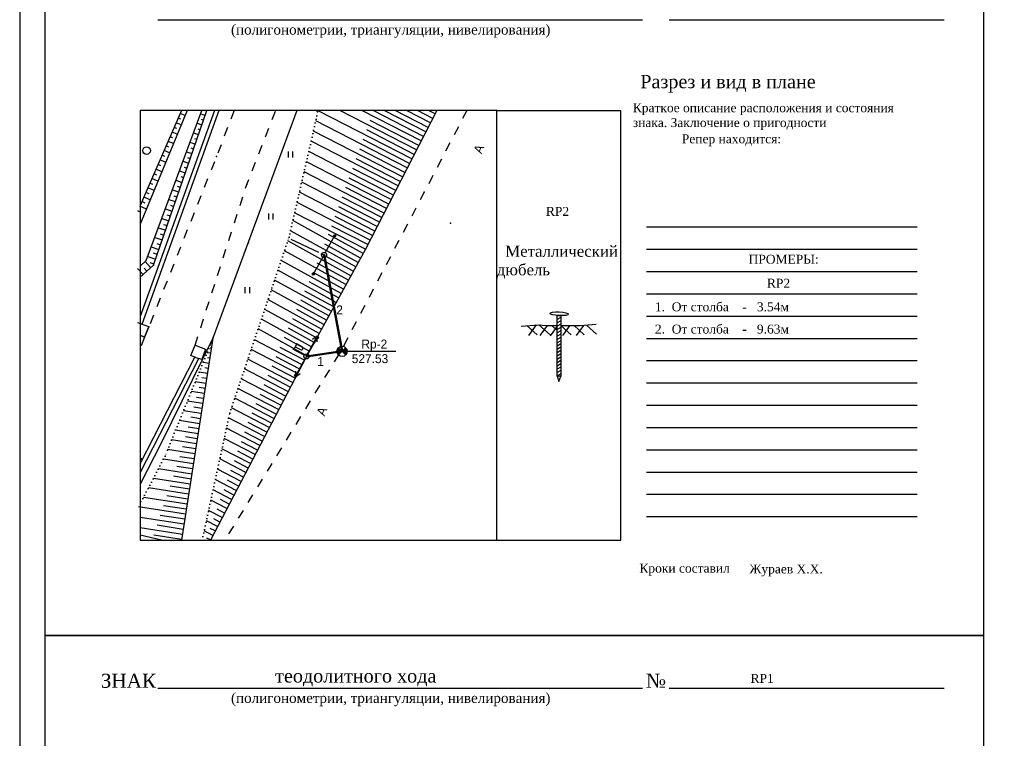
# Model space of a CAD drawing. Header units: millimetres. Extents: x 767170 to 66149698, y -983507 to 2493658.
# Tile 3 of 256: x 1201065 to 1297663, y -868821 to -798294. Entities that reach past the tile are written whole.
import ezdxf

# ---------------------------------------------------------------- set-up
doc = ezdxf.new("R2010")
doc.units = ezdxf.units.MM
for name, pattern in [('Д_ТРОТ_ТРУБА', [3, 1.5, -1.5]), ('ДОРОГИ_ГРУНТ', [7, 5, -2]), ('ДОРОГИ_СТРОЯЩ', [9, 8, -1]), ('Контура низ откосов  Штриховая 0.1-0.5 - - - - - - -', [0.6, 0.1, -0.5])]:
    doc.linetypes.add(name, pattern=pattern)
for name, color, linetype in [('(002) Рамка', 7, 'Continuous'), ('(022) Возд. Линии', 7, 'Continuous'), ('(038) Деревья', 7, 'Continuous'), ('Кроки', 250, 'Continuous')]:
    doc.layers.add(name, color=color, linetype=linetype)
doc.styles.add('BM-431', font='txt')
doc.styles.add('D-431', font='txt')
doc.styles.add('S', font='txtwr', dxfattribs={"oblique": 15})
doc.styles.get("Standard").update_dxf_attribs({"font": 'isocpeui.ttf'})
doc.linetypes.add('GAZ_VOZDUSH', pattern='A,1,-2,["~",Standard,S=3,R=0,X=-1.5,Y=-1.5],-1,10', length=14)
doc.linetypes.add('ОГРАДА_БЕТ', pattern='A,4,["|",Standard,S=0.8,R=0,X=0,Y=-0.8],4', length=8)

# ---------------------------------------------------------------- blocks, each defined once
blk = doc.blocks.new('s3-flat-2-flat-1')
at = {"layer": '(022) Возд. Линии'}
h = blk.add_hatch(dxfattribs=at)
h.set_pattern_fill('ACET-2D-ACET-2D-ANSI31', color=256, scale=0.01, angle=60.80946, style=0)
h.set_pattern_definition([(105.809457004, (-32029.980378, -79657.437533), (-0.030548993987, -0.008649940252), [])])
edge = h.paths.add_edge_path()
edge.add_arc((0.927, 1.659), 0.1, 0, 360)
blk.add_lwpolyline([(0, 0), (0.975, 1.746)], dxfattribs=at)
blk.add_circle((0.927, 1.659), 0.1, dxfattribs=at)
blk = doc.blocks.new('s4-flat-2-flat-1')
at = {"layer": '(022) Возд. Линии'}
h = blk.add_hatch(dxfattribs=at)
h.set_pattern_fill('ACET-2D-ACET-2D-ANSI31', color=256, scale=0.01, angle=240.80946, style=0)
h.set_pattern_definition([(285.809457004, (-32029.737178, -79657.002208), (0.030548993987, 0.008649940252), [])])
edge = h.paths.add_edge_path()
edge.add_arc((-0.927, -1.659), 0.1, 0, 360)
blk.add_lwpolyline([(0, 0), (-0.975, -1.746)], dxfattribs=at)
blk.add_circle((-0.927, -1.659), 0.1, dxfattribs=at)
blk = doc.blocks.new('prov-s-flat-1-flat-1')
at = {"layer": '(022) Возд. Линии'}
for name, p in [('s3-flat-2-flat-1', (0.121, 0.217)), ('s4-flat-2-flat-1', (-0.122, -0.219))]:
    blk.add_blockref(name, p, dxfattribs=at)
blk = doc.blocks.new('STOLB-flat-1-flat-1')
at = {"layer": '(022) Возд. Линии'}
blk.add_circle((0, 0), 0.25, dxfattribs=at)
blk = doc.blocks.new('s3-flat-1-flat-1')
at = {"layer": '(022) Возд. Линии'}
h = blk.add_hatch(dxfattribs=at)
h.set_pattern_fill('ACET-2D-ACET-2D-ANSI31', color=256, scale=0.01, angle=59.13217, style=0)
h.set_pattern_definition([(104.13217388, (-32028.25167, -79647.467895), (-0.030789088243, -0.007752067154), [])])
edge = h.paths.add_edge_path()
edge.add_arc((0.975, 1.631), 0.1, 0, 360)
blk.add_lwpolyline([(0, 0), (1.026, 1.717)], dxfattribs=at)
blk.add_circle((0.975, 1.631), 0.1, dxfattribs=at)
blk = doc.blocks.new('s4-flat-1-flat-1')
at = {"layer": '(022) Возд. Линии'}
h = blk.add_hatch(dxfattribs=at)
h.set_pattern_fill('ACET-2D-ACET-2D-ANSI31', color=256, scale=0.01, angle=240.80946, style=0)
h.set_pattern_definition([(285.809457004, (-32028.002178, -79647.036208), (0.030548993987, 0.008649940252), [])])
edge = h.paths.add_edge_path()
edge.add_arc((-0.927, -1.659), 0.1, 0, 360)
blk.add_lwpolyline([(0, 0), (-0.975, -1.746)], dxfattribs=at)
blk.add_circle((-0.927, -1.659), 0.1, dxfattribs=at)
blk = doc.blocks.new('*U373')
at = {"layer": '(022) Возд. Линии'}
for name, p in [('s3-flat-1-flat-1', (32028.252, 79647.468)), ('s4-flat-1-flat-1', (32028.002, 79647.036))]:
    blk.add_blockref(name, p, dxfattribs=at)
blk = doc.blocks.new('f-flat-1-flat-1')
at = {"layer": '(022) Возд. Линии'}
for points in [[(-1.238, 0.653), (-0.889, 1.316)], [(-0.221, 0.117), (-1.327, 0.7)]]:
    blk.add_lwpolyline(points, dxfattribs=at)
blk.add_lwpolyline([(-0.348, 0.734), (-0.348, 0.734, 0.414214), (-0.416, 0.954), (-0.935, 1.228), (-1.087, 0.94), (-0.567, 0.666, 0.414214)], format="xyb", close=True, dxfattribs=at)
blk.add_circle((0, 0), 0.25, dxfattribs=at)
blk = doc.blocks.new('S1-flat-1-flat-1')
at = {"layer": '(022) Возд. Линии'}
for p, q in [((0, 0), (-0.933, -1.769)), ((-0.933, -1.769), (-0.921, -1.21)), ((-0.933, -1.769), (-0.478, -1.443))]:
    blk.add_line(p, q, dxfattribs=at)
blk = doc.blocks.new('S2-flat-1-flat-1')
at = {"layer": '(022) Возд. Линии'}
for p, q in [((0, 0), (0.933, 1.769)), ((0.933, 1.769), (0.478, 1.443)), ((0.933, 1.769), (0.921, 1.21))]:
    blk.add_line(p, q, dxfattribs=at)
blk = doc.blocks.new('I00110-flat-1-flat-1')
h = blk.add_hatch(color=7)
edge = h.paths.add_edge_path()
edge.add_arc((0, 0), 0.5, 135, 225)
edge.add_line((-0.354, -0.354), (0, 0))
edge.add_line((0, 0), (-0.354, 0.354))
edge = h.paths.add_edge_path()
edge.add_arc((0, 0), 0.5, 315, 405)
edge.add_line((0.354, 0.354), (0, 0))
edge.add_line((0, 0), (0.354, -0.354))
at = {"color": 7}
for points in [[(0, 0), (-0.354, 0.354, 0.414214), (-0.354, -0.354)], [(0, 0), (0.354, -0.354, 0.414214), (0.354, 0.354)]]:
    blk.add_lwpolyline(points, format="xyb", close=True, dxfattribs=at)
blk.add_lwpolyline([(0.008, 0), (0.008, 0)], dxfattribs=at)
at = {"layer": 'Кроки'}
blk.add_circle((0, 0), 0.5, dxfattribs=at)
at = {"color": 4, "linetype": 'Continuous', "style": 'S', "oblique": 15}
blk.add_attdef('G', (0.692, 0.111), '', height=1, dxfattribs=at)
at = {"color": 4, "style": 'S', "oblique": 15}
blk.add_attdef('Z', (0.738, -1.15), '', height=1, dxfattribs=at)
blk = doc.blocks.new('I04010-flat-13')
at = {"layer": 'Кроки'}
for p, q in [((-0.206, 0.004), (-0.206, 0.604)), ((0.194, 0.604), (0.194, 0.004))]:
    blk.add_line(p, q, dxfattribs=at)
blk = doc.blocks.new('I04010-flat-14')
at = {"layer": 'Кроки'}
for p, q in [((-0.206, 0.004), (-0.206, 0.604)), ((0.194, 0.604), (0.194, 0.004))]:
    blk.add_line(p, q, dxfattribs=at)
blk = doc.blocks.new('I04010-flat-15')
at = {"layer": 'Кроки'}
for p, q in [((-0.206, 0.004), (-0.206, 0.604)), ((0.194, 0.604), (0.194, 0.004))]:
    blk.add_line(p, q, dxfattribs=at)
blk = doc.blocks.new('d-flat-57')
at = {"layer": '(038) Деревья'}
blk.add_ellipse((0, 0), major_axis=(0.265, 0.265), ratio=1, start_param=5.497787, end_param=11.780972, dxfattribs=at)
blk = doc.blocks.new('A$C27c3a978')
at = {"layer": '(002) Рамка', "color": 0, "ltscale": 600}
blk.add_lwpolyline([(-311715, -223050), (238285, -223050), (238285, 226950), (-311715, 226950)], close=True, dxfattribs=at)
at = {"layer": 'Кроки', "ltscale": 600}
for p, q in [((-295496, -102157), (-295959, -101956)), ((-293962, -101977), (-293519, -102130)), ((-273234, -106413), (-282440, -101677)), ((-272779, -105528), (-280309, -101654)), ((-272323, -104643), (-278133, -101654)), ((-272096, -104200), (-276981, -101687)), ((-271868, -103758), (-275958, -101654)), ((-271640, -103315), (-274870, -101654)), ((-271413, -102873), (-273782, -101654)), ((-271185, -102430), (-272694, -101654)), ((-270957, -101987), (-271606, -101654)), ((-296310, -103428), (-296554, -103322)), ((-295875, -103076), (-296356, -102866)), ((-295922, -102514), (-296157, -102411)), ((-294307, -102910), (-293845, -103071)), ((-293908, -102522), (-293682, -102600)), ((-273689, -107298), (-282670, -102678)), ((-272551, -105085), (-277323, -102630)), ((-296697, -104343), (-296951, -104232)), ((-296254, -103994), (-296752, -103777)), ((-294653, -103844), (-294170, -104011)), ((-294244, -103459), (-294007, -103541)), ((-274144, -108183), (-282900, -103679)), ((-273006, -105970), (-277666, -103573)), ((-297085, -105257), (-297348, -105143)), ((-296634, -104912), (-297149, -104687)), ((-294999, -104778), (-294495, -104952)), ((-294579, -104396), (-294333, -104482)), ((-274600, -109068), (-283130, -104680)), ((-273462, -106855), (-278008, -104517)), ((-297473, -106171), (-297744, -106053)), ((-297013, -105830), (-297546, -105598)), ((-295344, -105712), (-294821, -105893)), ((-294915, -105334), (-294658, -105423)), ((-275055, -109953), (-283360, -105681)), ((-273917, -107740), (-278351, -105460)), ((-297861, -107086), (-298141, -106964)), ((-297392, -106749), (-297943, -106509)), ((-295690, -106646), (-295146, -106834)), ((-295586, -107208), (-295309, -107304)), ((-295250, -106271), (-294983, -106363)), ((-275510, -110838), (-283589, -106682)), ((-274372, -108626), (-278693, -106403)), ((-298249, -108000), (-298538, -107875)), ((-297771, -107667), (-298339, -107419)), ((-296036, -107579), (-295471, -107775)), ((-295921, -108146), (-295634, -108245)), ((-275966, -111723), (-283819, -107683)), ((-274827, -109511), (-279036, -107346)), ((-298637, -108915), (-298934, -108785)), ((-298150, -108585), (-298736, -108330)), ((-296382, -108513), (-295797, -108715)), ((-296257, -109083), (-295960, -109186)), ((-276421, -112608), (-284049, -108684)), ((-275283, -110396), (-279379, -108289)), ((-299025, -109829), (-299331, -109696)), ((-298529, -109503), (-299133, -109240)), ((-296727, -109447), (-296122, -109656)), ((-296593, -110020), (-296285, -110127)), ((-276876, -113493), (-284279, -109685)), ((-275738, -111281), (-279721, -109232)), ((-299287, -111340), (-299926, -111062)), ((-299413, -110744), (-299728, -110606)), ((-298908, -110422), (-299529, -110151)), ((-297073, -110381), (-296448, -110597)), ((-296928, -110957), (-296610, -111067)), ((-277331, -114379), (-284509, -110686)), ((-276193, -112166), (-280064, -110175)), ((-299801, -111658), (-300124, -111517)), ((-297419, -111314), (-296773, -111538)), ((-297264, -111895), (-296936, -112008)), ((-277787, -115264), (-284739, -111688)), ((-276648, -113051), (-280406, -111118)), ((-297765, -112248), (-297098, -112479)), ((-297599, -112832), (-297261, -112949)), ((-278265, -116136), (-284918, -112468)), ((-277559, -114821), (-281091, -113004)), ((-277104, -113936), (-280749, -112061)), ((-298110, -113182), (-297424, -113419)), ((-297935, -113769), (-297587, -113890)), ((-278746, -117008), (-285150, -113477)), ((-278025, -115700), (-281414, -113832)), ((-298456, -114116), (-297749, -114360)), ((-298270, -114707), (-297912, -114831)), ((-279227, -117879), (-285416, -114467)), ((-278506, -116572), (-281770, -114772)), ((-298802, -115049), (-298075, -115301)), ((-298606, -115644), (-298237, -115771)), ((-279707, -118751), (-285739, -115425)), ((-278986, -117444), (-282126, -115713)), ((-299417, -116491), (-298878, -117082)), ((-299147, -115983), (-298400, -116242)), ((-298961, -116575), (-298563, -116712)), ((-280188, -119623), (-286063, -116384)), ((-279467, -118315), (-282522, -116631)), ((-300153, -117162), (-299614, -117753)), ((-299516, -117122), (-299246, -117417)), ((-280668, -120494), (-286386, -117342)), ((-279947, -119187), (-282924, -117546)), ((-281149, -121366), (-286709, -118300)), ((-280428, -120058), (-283326, -118461)), ((-281629, -122237), (-287033, -119258)), ((-280908, -120930), (-283728, -119375)), ((-282110, -123109), (-287356, -120217)), ((-281389, -121802), (-284130, -120290)), ((-282590, -123981), (-287679, -121175)), ((-281870, -122673), (-284532, -121205)), ((-283071, -124852), (-288003, -122133)), ((-282350, -123545), (-284934, -122120)), ((-283551, -125724), (-288326, -123092)), ((-282831, -124416), (-285336, -123035)), ((-292830, -124499), (-292947, -124480)), ((-284014, -126605), (-288688, -124164)), ((-283311, -125288), (-285738, -123950)), ((-292984, -125486), (-293333, -125432)), ((-292907, -124992), (-293023, -124974)), ((-284475, -127487), (-289010, -125119)), ((-283783, -126164), (-286155, -124926)), ((-279590, -125293), (-274807, -125293)), ((-293138, -126474), (-293720, -126383)), ((-293061, -125980), (-293294, -125944)), ((-284935, -128370), (-289332, -126074)), ((-284244, -127046), (-286547, -125844)), ((-293292, -127461), (-294107, -127334)), ((-293215, -126967), (-293564, -126913)), ((-285396, -129252), (-289654, -127028)), ((-284705, -127929), (-286938, -126762)), ((-293446, -128449), (-294494, -128285)), ((-293369, -127955), (-293835, -127882)), ((-285857, -130134), (-289976, -127983)), ((-285166, -128811), (-287329, -127681)), ((-293600, -129436), (-294881, -129236)), ((-293523, -128942), (-294105, -128852)), ((-286317, -131016), (-290298, -128938)), ((-285626, -129693), (-287721, -128599)), ((-293754, -130424), (-295267, -130188)), ((-293677, -129930), (-294375, -129821)), ((-286778, -131899), (-290621, -129892)), ((-286087, -130575), (-288112, -129518)), ((-293908, -131411), (-295654, -131139)), ((-293831, -130917), (-294646, -130790)), ((-287239, -132781), (-290943, -130847)), ((-287009, -132340), (-288895, -131355)), ((-286548, -131458), (-288504, -130436)), ((-294061, -132398), (-296041, -132090)), ((-293985, -131905), (-294916, -131760)), ((-287700, -133663), (-291216, -131827)), ((-287469, -133222), (-289286, -132273)), ((-294215, -133386), (-296428, -133041)), ((-294138, -132892), (-295186, -132729)), ((-288160, -134545), (-291434, -132836)), ((-287930, -134104), (-289628, -133218)), ((-294369, -134373), (-296815, -133992)), ((-294292, -133880), (-295457, -133698)), ((-288621, -135428), (-291653, -133845)), ((-288391, -134987), (-289967, -134163)), ((-294523, -135361), (-297201, -134943)), ((-294446, -134867), (-295727, -134668)), ((-289082, -136310), (-291871, -134854)), ((-288851, -135869), (-290307, -135109)), ((-294677, -136348), (-297623, -135889)), ((-294600, -135855), (-295998, -135637)), ((-289543, -137192), (-292089, -135862)), ((-289312, -136751), (-290646, -136055)), ((-294831, -137336), (-298112, -136825)), ((-294754, -136842), (-296311, -136600)), ((-290003, -138074), (-292307, -136871)), ((-289773, -137633), (-290985, -137000)), ((-294985, -138323), (-298601, -137760)), ((-294908, -137830), (-296632, -137561)), ((-290464, -138957), (-292525, -137880)), ((-290234, -138516), (-291325, -137946)), ((-295139, -139311), (-299090, -138695)), ((-295062, -138817), (-296954, -138522)), ((-290925, -139839), (-292744, -138889)), ((-290694, -139398), (-291664, -138891)), ((-295293, -140298), (-299579, -139630)), ((-295216, -139805), (-297275, -139484)), ((-291385, -140721), (-292962, -139898)), ((-291155, -140280), (-292004, -139837)), ((-295447, -141286), (-300068, -140566)), ((-295370, -140792), (-297597, -140445)), ((-291846, -141603), (-293180, -140907)), ((-291616, -141162), (-292343, -140782)), ((-295601, -142273), (-299892, -141604)), ((-295524, -141780), (-297918, -141406)), ((-292307, -142486), (-293398, -141916)), ((-292076, -142045), (-292683, -141728)), ((-295755, -143261), (-299892, -142616)), ((-295678, -142767), (-298239, -142368)), ((-292768, -143368), (-293616, -142925)), ((-292537, -142927), (-293022, -142674)), ((-297792, -143824), (-299892, -143351)), ((-295832, -143755), (-298561, -143329)), ((-292998, -143809), (-293362, -143619))]:
    blk.add_line(p, q, dxfattribs=at)
at = {"layer": 'Кроки', "lineweight": -2, "ltscale": 600}
for points in [[(-309263, -87597), (-309263, -153195), (-217114, -153195), (-217114, -87597)], [(-309263, -153195), (-309263, -218793), (-217114, -218793), (-217114, -153195)]]:
    blk.add_lwpolyline(points, close=True, dxfattribs=at)
at = {"layer": 'Кроки', "lineweight": -2, "ltscale": 600, "elevation": 70}
for points in [[(-298176, -92755), (-250606, -92755)], [(-247995, -92771), (-221022, -92771)], [(-298176, -158353), (-250606, -158353)], [(-247995, -158369), (-221022, -158369)]]:
    blk.add_lwpolyline(points, dxfattribs=at)
at = {"layer": 'Кроки', "ltscale": 600, "flags": 128}
for points in [[(-292596, -101654), (-299892, -121880)], [(-299892, -123705), (-299463, -123900), (-299045, -122898), (-300120, -122510)], [(-299892, -137212), (-294148, -125997)]]:
    blk.add_lwpolyline(points, dxfattribs=at)
at = {"layer": 'Кроки', "ltscale": 600}
for points in [[(-299892, -118007), (-298604, -116832), (-293355, -101654)], [(-295828, -101654), (-299892, -110984)], [(-270786, -101654), (-277817, -115323), (-283591, -125796), (-293006, -143824)], [(-299045, -122898), (-299463, -123900), (-299892, -123705)], [(-292753, -124005), (-295843, -143824)], [(-294517, -125862), (-294148, -125997)]]:
    blk.add_lwpolyline(points, dxfattribs=at)
at = {"layer": 'Кроки', "color": 3, "ltscale": 600}
for points in [[(-299892, -116924), (-299294, -116378), (-293842, -101654)], [(-295288, -101654), (-299892, -112805)]]:
    blk.add_lwpolyline(points, dxfattribs=at)
at = {"layer": 'Кроки', "linetype": 'Continuous', "ltscale": 600}
for points in [[(-264907, -101654), (-299892, -101654), (-299892, -143824), (-264907, -143824), (-264907, -101654)], [(-258620, -121974), (-258984, -122185)], [(-258620, -122299), (-258984, -122510)], [(-258620, -122625), (-258984, -122835)], [(-258620, -122774), (-256730, -122774), (-255153, -122645)], [(-262502, -122819), (-260783, -122691), (-260049, -122774), (-258984, -122774)], [(-261938, -122777), (-260939, -123673)], [(-261046, -122711), (-261794, -123735)], [(-260783, -122691), (-259676, -123670)], [(-259971, -122774), (-260673, -123735)], [(-258984, -122835), (-259674, -123780)], [(-259517, -122774), (-258984, -123251)], [(-258620, -122950), (-258984, -123161)], [(-258620, -123275), (-258984, -123486)], [(-258620, -123600), (-258984, -123811)], [(-258620, -122774), (-257621, -123670)], [(-257785, -122790), (-258475, -123735)], [(-257320, -122774), (-256321, -123670)], [(-256392, -122746), (-257114, -123735)], [(-256115, -122724), (-255116, -123619)], [(-258620, -123925), (-258984, -124136)], [(-258620, -124250), (-258984, -124461)], [(-258620, -124575), (-258984, -124786)], [(-258620, -124900), (-258984, -125111)], [(-258620, -125225), (-258984, -125436)], [(-258620, -125550), (-258984, -125761)], [(-258620, -125876), (-258984, -126086)], [(-258620, -126201), (-258984, -126412)], [(-258620, -126526), (-258984, -126737)], [(-258620, -126851), (-258984, -127062)], [(-258620, -127176), (-258984, -127387)], [(-258620, -127501), (-258984, -127712)], [(-258984, -127739), (-258807, -128270), (-258620, -127739)]]:
    blk.add_lwpolyline(points, dxfattribs=at)
at = {"layer": 'Кроки', "linetype": 'GAZ_VOZDUSH', "ltscale": 600, "flags": 128}
blk.add_lwpolyline([(-284541, -101654), (-292753, -124005), (-297850, -134312), (-299892, -138344)], dxfattribs=at)
at = {"layer": 'Кроки', "linetype": 'ОГРАДА_БЕТ', "ltscale": 600, "flags": 128}
for points in [[(-292171, -101654), (-299743, -122646)], [(-299892, -136348), (-294517, -125862), (-294909, -125707), (-294506, -124692), (-293472, -125072), (-293852, -126106), (-294148, -125997)]]:
    blk.add_lwpolyline(points, dxfattribs=at)
at = {"layer": 'Кроки', "linetype": 'Д_ТРОТ_ТРУБА', "ltscale": 600, "flags": 128}
for points in [[(-290674, -101654), (-292406, -106175), (-299045, -122898)], [(-294506, -124692), (-289441, -108928), (-286610, -101654)], [(-267849, -101654), (-272025, -109686), (-280194, -125235), (-291591, -143824)], [(-299463, -123900), (-299892, -125032)], [(-299625, -135827), (-299728, -135852), (-299892, -135937)]]:
    blk.add_lwpolyline(points, dxfattribs=at)
at = {"layer": 'Кроки', "linetype": 'Контура низ откосов  Штриховая 0.1-0.5 - - - - - - -', "ltscale": 600}
for points in [[(-293811, -143824), (-291114, -131355), (-285293, -114103), (-282435, -101654)], [(-292753, -124005), (-297458, -135575), (-299892, -140230)]]:
    blk.add_lwpolyline(points, dxfattribs=at)
at = {"layer": 'Кроки', "color": 42, "linetype": 'Continuous', "lineweight": 0, "ltscale": 600}
blk.add_lwpolyline([(-282587, -101654), (-282565, -101744), (-282510, -101814), (-282475, -101828)], dxfattribs=at)
at = {"layer": 'Кроки', "lineweight": -2, "ltscale": 600}
for points in [[(-264907, -143824), (-252724, -143824), (-252724, -101654)], [(-250225, -113089), (-223674, -113089)], [(-250225, -115276), (-223674, -115276)], [(-250225, -117462), (-223674, -117462)], [(-250225, -119649), (-223674, -119649)], [(-250225, -121836), (-223674, -121836)], [(-250225, -124022), (-223674, -124022)], [(-250225, -126209), (-223674, -126209)], [(-250225, -128395), (-223674, -128395)], [(-250225, -130582), (-223674, -130582)], [(-250225, -132769), (-223674, -132769)], [(-250225, -134955), (-223674, -134955)], [(-250225, -137142), (-223674, -137142)], [(-250225, -139328), (-223674, -139328)], [(-250225, -141515), (-223674, -141515)]]:
    blk.add_lwpolyline(points, dxfattribs=at)
at = {"layer": 'Кроки', "color": 7, "ltscale": 600, "flags": 128}
blk.add_lwpolyline([(-264907, -101654), (-252724, -101654)], dxfattribs=at)
at = {"layer": 'Кроки', "linetype": 'ДОРОГИ_ГРУНТ', "ltscale": 600}
blk.add_lwpolyline([(-285129, -114292), (-281856, -115830)], dxfattribs=at)
at = {"layer": 'Кроки', "color": 1, "lineweight": 50, "ltscale": 600, "flags": 128}
for points in [[(-281856, -115830), (-280082, -125293)], [(-283591, -125796), (-280090, -125293)]]:
    blk.add_lwpolyline(points, dxfattribs=at)
at = {"layer": 'Кроки', "linetype": 'Continuous', "ltscale": 600}
blk.add_lwpolyline([(-258984, -121791), (-258620, -121791), (-258620, -127739), (-258984, -127739)], close=True, dxfattribs=at)
at = {"layer": 'Кроки', "linetype": 'Continuous'}
blk.add_ellipse((-258795, -121609), major_axis=(925, -39), ratio=0.196928, dxfattribs=at)
at = {"layer": 'Кроки', "color": 7, "linetype": 'ByBlock', "lineweight": -2}
for p in [(-292406, -106175), (-289441, -108928), (-272025, -109686), (-269457, -112702), (-289263, -114639), (-285293, -114103), (-281856, -115830), (-277817, -115323), (-298604, -116832), (-299045, -122898), (-280082, -125293), (-294517, -125862), (-283591, -125796), (-291114, -131355), (-299728, -135852), (-297458, -135575)]:
    blk.add_point(p, dxfattribs=at)
at = {"layer": '(022) Возд. Линии', "xscale": 1000, "yscale": 1000, "zscale": 1000}
for name, p in [('d-flat-57', (-299268, -105595)), ('I04010-flat-15', (-285153, -106273)), ('I04010-flat-14', (-287075, -112374)), ('prov-s-flat-1-flat-1', (-281856, -115830)), ('STOLB-flat-1-flat-1', (-281856, -115830)), ('I04010-flat-13', (-289376, -119592)), ('f-flat-1-flat-1', (-283591, -125796)), ('S2-flat-1-flat-1', (-283476, -125578)), ('I00110-flat-1-flat-1', (-280090, -125293)), ('S1-flat-1-flat-1', (-283709, -126019))]:
    blk.add_blockref(name, p, dxfattribs=at)
at = {"layer": 'Кроки', "xscale": 1000, "yscale": 1000, "zscale": 1000}
blk.add_blockref('*U373', (-32311715, -79773050), dxfattribs=at)
at = {"layer": 'Кроки', "linetype": 'ДОРОГИ_СТРОЯЩ', "style": 'BM-431'}
for p in [(-266410, -105960), (-281813, -131704)]:
    blk.add_text('A', height=875, rotation=68.34774, dxfattribs=at).set_placement(p)
at = {"layer": 'Кроки', "color": 1, "lineweight": 50, "style": 'D-431'}
for s, p in [('2', (-280659, -121667)), ('1', (-282522, -126724))]:
    blk.add_text(s, height=875, dxfattribs=at).set_placement(p)
at = {"layer": 'Кроки', "style": 'D-431'}
for s, p in [('Rp-2', (-278192, -125018)), ('527.53', (-279139, -126452))]:
    blk.add_text(s, height=875, dxfattribs=at).set_placement(p)
at = {"layer": 'Кроки', "style": 'BM-431'}
for s, insert, char_height, width, attachment_point in [('{\\fTimes New Roman|b0|i0|c204|p18;(полигонометрии, триангуляции, нивелирования)}', (-290986, -93224, 70), 980.82, 31420.82, 1), ('{\\fTimes New Roman|b0|i0|c204|p18;Разрез и вид в плане}', (-250832, -98164, 994), 1307.36, 24518.41, 1), ('{\\fTimes New Roman|b0|i0|c204|p18;Краткое описание расположения и состояния\\fTimes New Roman|b0|i0|c0|p18;\\P\\fTimes New Roman|b0|i0|c204|p18;знака.\\fTimes New Roman|b0|i0|c0|p18; \\fTimes New Roman|b0|i0|c204|p18;Заключение о пригодности}', (-251562, -100952), 874.642, 27832.41, 1), ('\\pi26.53,l0.8752,t3.11;{\\fTimes New Roman|b0|i0|c204|p18;                 \\fTimes New Roman|b0|i0|c0|p18; \\fTimes New Roman|b0|i0|c204|p18;Репер находится:}', (-252724, -104003), 874.642, 35610.4, 1), ('{\\fTimes New Roman|b0|i0|c0|p18;RP2}', (-260087, -111124), 874.64, 3461.23, 1), ('\\pi-2.187,l2.187,t2.559;{\\fTimes New Roman|b0|i0|c204|p18;  Металлический \\fTimes New Roman|b0|i0|c0|p18;                      \\fTimes New Roman|b0|i0|c204|p18;       дюбель}', (-264907, -114918), 1093.302, 13931.06, 1), ('{\\fTimes New Roman|b0|i0|c204|p18;ПРОМЕРЫ:}', (-240204, -115817), 874.64, 6863.01, 1), ('{\\fTimes New Roman|b0|i0|c0|p18;RP2}', (-238404, -118170), 874.64, 3461.23, 1), ('{\\fTimes New Roman|b0|i0|c204|p18;Кроки составил}', (-242048, -146140), 874.64, 24996.32, 3), ('{\\fTimes New Roman|b0|i0|c204|p18;Жураев Х.Х.}', (-240130, -146216), 874.64, 24996.32, 1), ('{\\fTimes New Roman|b0|i0|c204|p18;ЗНАК}', (-303756, -156940, 70), 1373.15, 6797.73, 1), ('{\\fTimes New Roman|b0|i0|c204|p18;теодолитного хода}', (-286652, -156493, 994), 1307.36, 24518.41, 1), ('{\\fTimes New Roman|b0|i0|c204|p18;№}', (-250283, -156940, 70), 1373.15, 3619.24, 1), ('{\\fTimes New Roman|b0|i0|c0|p18;RP1}', (-240012, -156958), 874.64, 3461.23, 1), ('{\\fTimes New Roman|b0|i0|c204|p18;(полигонометрии, триангуляции, нивелирования)}', (-290986, -158822, 70), 980.82, 31420.82, 1)]:
    blk.add_mtext(s, dxfattribs=dict(at, insert=insert, char_height=char_height, width=width, attachment_point=attachment_point))
at = {"layer": 'Кроки', "color": 1, "char_height": 874.642, "width": 27832.41, "attachment_point": 1, "style": 'BM-431'}
for s, insert in [('{\\fTimes New Roman|b0|i0|c204|p18;\\C256;1.  От столба    \\fTimes New Roman|b0|i0|c0|p18;-\\fTimes New Roman|b0|i0|c204|p18;   \\fTimes New Roman|b0|i0|c0|p18;3\\fTimes New Roman|b0|i0|c204|p18;.\\fTimes New Roman|b0|i0|c0|p18;54\\fTimes New Roman|b0|i0|c204|p18;м\\P\\fTimes New Roman|b0|i0|c0|p18;\\P }', (-249397, -120488)), ('{\\fTimes New Roman|b0|i0|c0|p18;\\C256;2\\fTimes New Roman|b0|i0|c204|p18;.  От столба    \\fTimes New Roman|b0|i0|c0|p18;-\\fTimes New Roman|b0|i0|c204|p18;   \\fTimes New Roman|b0|i0|c0|p18;9\\fTimes New Roman|b0|i0|c204|p18;.\\fTimes New Roman|b0|i0|c0|p18;63\\fTimes New Roman|b0|i0|c204|p18;м\\P\\fTimes New Roman|b0|i0|c0|p18;\\P }', (-249397, -122674))]:
    blk.add_mtext(s, dxfattribs=dict(at, insert=insert))

msp = doc.modelspace()

# ---------------------------------------------------------------- block references
msp.add_blockref('A$C27c3a978', (1512780.29, -705547.05))

doc.saveas('drawing.dxf')
